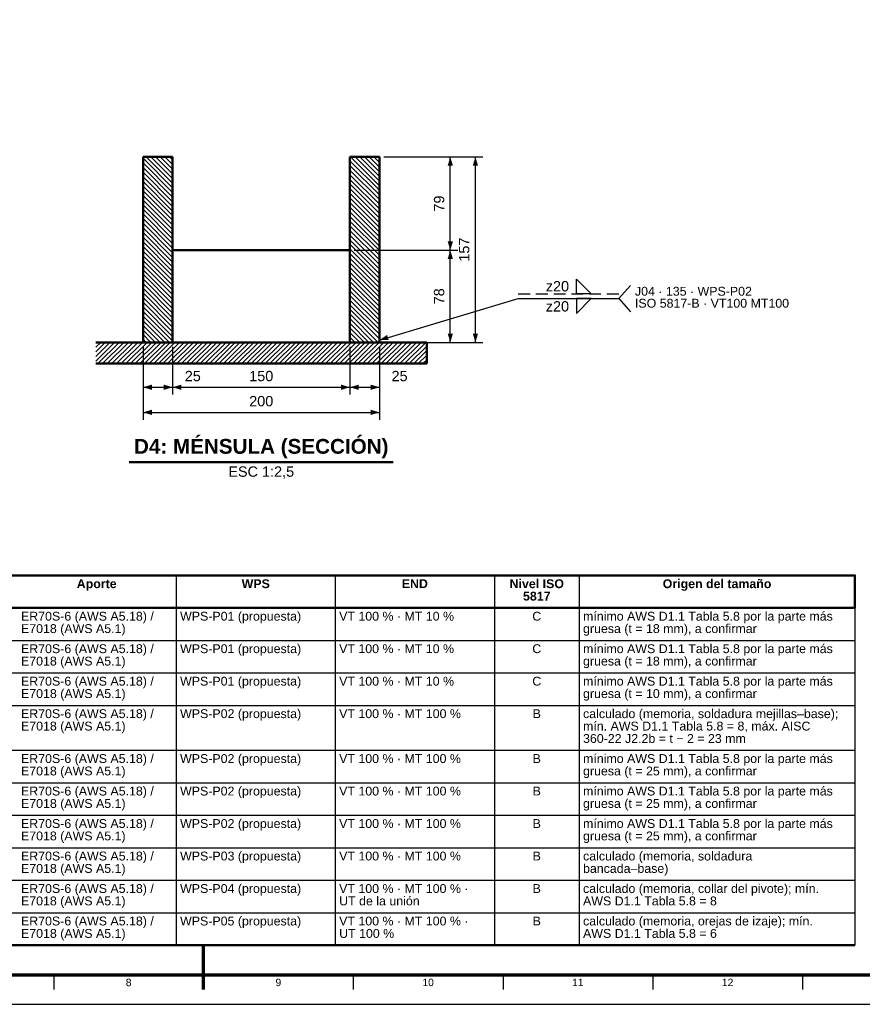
# Model space of a CAD drawing. Header units: millimetres. Extents: x 0 to 841, y 0 to 594.
# Tile 2 of 4: x 363 to 648, y 0 to 333. Entities that reach past the tile are written whole.
import ezdxf
from ezdxf.enums import TextEntityAlignment as Align

# ---------------------------------------------------------------- set-up
doc = ezdxf.new("R2010")
doc.units = ezdxf.units.MM
doc.linetypes.add('OCULTO', pattern=[6, 4, -2])
for name, color, linetype, lineweight in [('ACH', 7, 'CONTINUOUS', 13), ('COTA', 7, 'CONTINUOUS', 25), ('FINA', 7, 'CONTINUOUS', 25), ('MARCO', 7, 'CONTINUOUS', 70), ('OCU', 7, 'OCULTO', 25), ('TXT', 7, 'CONTINUOUS', 25), ('VIS', 7, 'CONTINUOUS', 50)]:
    doc.layers.add(name, color=color, linetype=linetype, lineweight=lineweight)
doc.styles.add('STD', font='LiberationSans-Regular.ttf')
doc.styles.add('STDB', font='LiberationSans-Bold.ttf')

msp = doc.modelspace()

# ---------------------------------------------------------------- hatches: boundary and pattern name
at = {"layer": 'ACH'}
h = msp.add_hatch(dxfattribs=at)
h.set_pattern_fill('ANSI31', scale=0.35, angle=90)
h.paths.add_polyline_path([(405.04, 224.11), (405.04, 286.91), (415.04, 286.91), (415.04, 224.11)])
h = msp.add_hatch(dxfattribs=at)
h.set_pattern_fill('ANSI31', scale=0.35, angle=90)
h.paths.add_polyline_path([(475.04, 224.11), (475.04, 286.91), (485.04, 286.91), (485.04, 224.11)])
h = msp.add_hatch(dxfattribs=at)
h.set_pattern_fill('ANSI31', scale=0.35)
h.paths.add_polyline_path([(389.04, 216.91), (389.04, 224.11), (501.04, 224.11), (501.04, 216.91)])

# ---------------------------------------------------------------- linework, layer by layer
at = {"layer": 'COTA'}
for p, q in [((486.54, 286.91), (511.54, 286.91)), ((486.54, 286.91), (520.04, 286.91)), ((509.04, 255.31), (509.04, 286.91)), ((517.54, 224.11), (517.54, 286.91)), ((476.54, 255.31), (511.54, 255.31)), ((476.54, 255.31), (511.54, 255.31)), ((509.04, 224.11), (509.04, 255.31)), ((566.04, 238.91), (570.04, 243.41)), ((485.04, 224.91), (532.04, 238.91)), ((532.04, 238.91), (566.04, 238.91)), ((566.04, 238.91), (570.04, 234.41)), ((486.54, 224.11), (511.54, 224.11)), ((486.54, 224.11), (520.04, 224.11)), ((405.04, 222.61), (405.04, 206.41)), ((405.04, 222.61), (405.04, 197.91)), ((415.04, 222.61), (415.04, 206.41)), ((415.04, 222.61), (415.04, 206.41)), ((475.04, 222.61), (475.04, 206.41)), ((475.04, 222.61), (475.04, 206.41)), ((485.04, 222.61), (485.04, 206.41)), ((485.04, 222.61), (485.04, 197.91)), ((405.04, 208.91), (415.04, 208.91)), ((415.04, 208.91), (475.04, 208.91)), ((475.04, 208.91), (485.04, 208.91)), ((405.04, 200.41), (485.04, 200.41))]:
    msp.add_line(p, q, dxfattribs=at)
for points in [[(551.74, 240.51), (551.74, 245.51), (556.74, 240.51)], [(551.74, 238.91), (551.74, 233.91), (556.74, 238.91)]]:
    msp.add_lwpolyline(points, close=True, dxfattribs=at)
for points in [[(509.04, 286.91), (508.14, 283.91), (509.94, 283.91)], [(517.54, 286.91), (516.64, 283.91), (518.44, 283.91)], [(509.04, 255.31), (509.94, 258.31), (508.14, 258.31)], [(509.04, 255.31), (508.14, 252.31), (509.94, 252.31)], [(509.04, 224.11), (509.94, 227.11), (508.14, 227.11)], [(517.54, 224.11), (518.44, 227.11), (516.64, 227.11)], [(485.04, 224.91), (488.17, 224.9), (487.65, 226.63)], [(405.04, 208.91), (408.04, 208.01), (408.04, 209.81)], [(415.04, 208.91), (412.04, 209.81), (412.04, 208.01)], [(415.04, 208.91), (418.04, 208.01), (418.04, 209.81)], [(475.04, 208.91), (472.04, 209.81), (472.04, 208.01)], [(475.04, 208.91), (478.04, 208.01), (478.04, 209.81)], [(485.04, 208.91), (482.04, 209.81), (482.04, 208.01)], [(405.04, 200.41), (408.04, 199.51), (408.04, 201.31)], [(485.04, 200.41), (482.04, 201.31), (482.04, 199.51)]]:
    msp.add_solid(points, dxfattribs=at)
at = {"layer": 'FINA'}
for p, q in [((416.27, 145.2), (416.27, 20)), ((470.11, 145.2), (470.11, 20)), ((523.95, 145.2), (523.95, 20)), ((552.67, 145.2), (552.67, 20)), ((646, 145.2), (646, 20)), ((25, 134.2), (646, 134.2)), ((25, 123.2), (646, 123.2)), ((25, 112.2), (646, 112.2)), ((25, 101.2), (646, 101.2)), ((25, 86), (646, 86)), ((25, 75), (646, 75)), ((25, 64), (646, 64)), ((25, 53), (646, 53)), ((25, 42), (646, 42)), ((25, 31), (646, 31)), ((374.81, 10), (374.81, 5)), ((425.5, 10), (425.5, 5)), ((476.19, 10), (476.19, 5)), ((526.88, 10), (526.88, 5)), ((577.56, 10), (577.56, 5)), ((628.25, 10), (628.25, 5))]:
    msp.add_line(p, q, dxfattribs=at)
msp.add_lwpolyline([(0, 0), (841, 0), (841, 594), (0, 594)], close=True, dxfattribs=at)
at = {"layer": 'MARCO'}
msp.add_line((425.5, 5), (425.5, 20), dxfattribs=at)
msp.add_lwpolyline([(20, 10), (831, 10), (831, 584), (20, 584)], close=True, dxfattribs=at)
at = {"layer": 'OCU'}
msp.add_line((532.04, 240.51), (566.04, 240.51), dxfattribs=at)
at = {"layer": 'VIS'}
for p, q in [((400.35, 183.51), (489.72, 183.51)), ((25, 20), (646, 20))]:
    msp.add_line(p, q, dxfattribs=at)
for points in [[(405.04, 224.11), (405.04, 286.91)], [(415.04, 286.91), (405.04, 286.91)], [(415.04, 224.11), (415.04, 286.91)], [(475.04, 224.11), (475.04, 286.91)], [(485.04, 286.91), (475.04, 286.91)], [(485.04, 224.11), (485.04, 286.91)], [(415.04, 255.31), (475.04, 255.31)], [(501.04, 224.11), (389.04, 224.11)], [(415.04, 224.11), (405.04, 224.11)], [(485.04, 224.11), (475.04, 224.11)], [(501.04, 216.91), (501.04, 224.11)], [(501.04, 216.91), (389.04, 216.91)]]:
    msp.add_lwpolyline(points, dxfattribs=at)
msp.add_lwpolyline([(25, 134.2), (646, 134.2), (646, 145.2), (25, 145.2)], close=True, dxfattribs=at)

# ---------------------------------------------------------------- texts
at = {"layer": 'TXT', "style": 'STD'}
for s, p in [('79', (508.04, 271.11)), ('157', (516.54, 255.51)), ('78', (508.04, 239.71))]:
    msp.add_text(s, height=3.5, rotation=90, dxfattribs=at).set_placement(p, align=Align.BOTTOM_CENTER)
for p in [(549.24, 243.11), (549.24, 236.31)]:
    msp.add_text('z20', height=3.5, dxfattribs=at).set_placement(p, align=Align.MIDDLE_RIGHT)
for s, p in [('J04 · 135 · WPS-P02', (571.54, 242.91)), ('ISO 5817-B · VT100 MT100', (571.54, 238.86))]:
    msp.add_text(s, height=3, dxfattribs=at).set_placement(p, align=Align.TOP_LEFT)
at = {"layer": 'TXT'}
for s, height, style, p in [('25', 3.5, 'STD', (421.87, 209.91)), ('150', 3.5, 'STD', (445.04, 209.91)), ('25', 3.5, 'STD', (491.87, 209.91)), ('200', 3.5, 'STD', (445.04, 201.41)), ('D4: MÉNSULA (SECCIÓN)', 5, 'STDB', (445.04, 184.91))]:
    msp.add_text(s, height=height, dxfattribs=dict(at, style=style)).set_placement(p, align=Align.BOTTOM_CENTER)
at = {"layer": 'TXT', "style": 'STD'}
msp.add_text('ESC 1:2,5', height=3.5, dxfattribs=at).set_placement((445.04, 182.11), align=Align.TOP_CENTER)
at = {"layer": 'TXT'}
for s, height, style, p in [('Aporte', 3, 'STDB', (389.34, 142.4)), ('WPS', 3, 'STDB', (443.19, 142.4)), ('END', 3, 'STDB', (497.03, 142.4)), ('Nivel ISO', 3, 'STDB', (538.31, 142.4)), ('Origen del tamaño', 3, 'STDB', (599.34, 142.4)), ('5817', 3, 'STDB', (538.31, 138.2)), ('C', 3, 'STD', (538.31, 131.4)), ('C', 3, 'STD', (538.31, 120.4)), ('C', 3, 'STD', (538.31, 109.4)), ('B', 3, 'STD', (538.31, 98.4)), ('B', 3, 'STD', (538.31, 83.2)), ('B', 3, 'STD', (538.31, 72.2)), ('B', 3, 'STD', (538.31, 61.2)), ('B', 3, 'STD', (538.31, 50.2)), ('B', 3, 'STD', (538.31, 39.2)), ('B', 3, 'STD', (538.31, 28.2)), ('8', 2.5, 'STD', (400.16, 7.4)), ('9', 2.5, 'STD', (450.84, 7.4)), ('10', 2.5, 'STD', (501.53, 7.4)), ('11', 2.5, 'STD', (552.22, 7.4)), ('12', 2.5, 'STD', (602.91, 7.4))]:
    msp.add_text(s, height=height, dxfattribs=dict(at, style=style)).set_placement(p, align=Align.MIDDLE_CENTER)
at = {"layer": 'TXT', "style": 'STD'}
for s, p in [('mínimo AWS D1.1 Tabla 5.8 por la parte más', (553.97, 131.4)), ('ER70S-6 (AWS A5.18) /', (363.72, 131.4)), ('WPS-P01 (propuesta)', (417.57, 131.4)), ('VT 100 % · MT 10 %', (471.41, 131.4)), ('E7018 (AWS A5.1)', (363.72, 127.2)), ('gruesa (t = 18 mm), a confirmar', (553.97, 127.2)), ('ER70S-6 (AWS A5.18) /', (363.72, 120.4)), ('WPS-P01 (propuesta)', (417.57, 120.4)), ('VT 100 % · MT 10 %', (471.41, 120.4)), ('mínimo AWS D1.1 Tabla 5.8 por la parte más', (553.97, 120.4)), ('E7018 (AWS A5.1)', (363.72, 116.2)), ('gruesa (t = 18 mm), a confirmar', (553.97, 116.2)), ('ER70S-6 (AWS A5.18) /', (363.72, 109.4)), ('WPS-P01 (propuesta)', (417.57, 109.4)), ('VT 100 % · MT 10 %', (471.41, 109.4)), ('mínimo AWS D1.1 Tabla 5.8 por la parte más', (553.97, 109.4)), ('E7018 (AWS A5.1)', (363.72, 105.2)), ('gruesa (t = 10 mm), a confirmar', (553.97, 105.2)), ('ER70S-6 (AWS A5.18) /', (363.72, 98.4)), ('WPS-P02 (propuesta)', (417.57, 98.4)), ('calculado (memoria, soldadura mejillas–base);', (553.97, 98.4)), ('VT 100 % · MT 100 %', (471.41, 98.4)), ('E7018 (AWS A5.1)', (363.72, 94.2)), ('mín. AWS D1.1 Tabla 5.8 = 8, máx. AISC', (553.97, 94.2)), ('360-22 J2.2b = t − 2 = 23 mm', (553.97, 90)), ('ER70S-6 (AWS A5.18) /', (363.72, 83.2)), ('WPS-P02 (propuesta)', (417.57, 83.2)), ('VT 100 % · MT 100 %', (471.41, 83.2)), ('mínimo AWS D1.1 Tabla 5.8 por la parte más', (553.97, 83.2)), ('E7018 (AWS A5.1)', (363.72, 79)), ('gruesa (t = 25 mm), a confirmar', (553.97, 79)), ('ER70S-6 (AWS A5.18) /', (363.72, 72.2)), ('WPS-P02 (propuesta)', (417.57, 72.2)), ('VT 100 % · MT 100 %', (471.41, 72.2)), ('mínimo AWS D1.1 Tabla 5.8 por la parte más', (553.97, 72.2)), ('E7018 (AWS A5.1)', (363.72, 68)), ('gruesa (t = 25 mm), a confirmar', (553.97, 68)), ('ER70S-6 (AWS A5.18) /', (363.72, 61.2)), ('WPS-P02 (propuesta)', (417.57, 61.2)), ('VT 100 % · MT 100 %', (471.41, 61.2)), ('mínimo AWS D1.1 Tabla 5.8 por la parte más', (553.97, 61.2)), ('E7018 (AWS A5.1)', (363.72, 57)), ('gruesa (t = 25 mm), a confirmar', (553.97, 57)), ('ER70S-6 (AWS A5.18) /', (363.72, 50.2)), ('WPS-P03 (propuesta)', (417.57, 50.2)), ('VT 100 % · MT 100 %', (471.41, 50.2)), ('calculado (memoria, soldadura', (553.97, 50.2)), ('E7018 (AWS A5.1)', (363.72, 46)), ('bancada–base)', (553.97, 46)), ('ER70S-6 (AWS A5.18) /', (363.72, 39.2)), ('WPS-P04 (propuesta)', (417.57, 39.2)), ('VT 100 % · MT 100 % ·', (471.41, 39.2)), ('calculado (memoria, collar del pivote); mín.', (553.97, 39.2)), ('E7018 (AWS A5.1)', (363.72, 35)), ('UT de la unión', (471.41, 35)), ('AWS D1.1 Tabla 5.8 = 8', (553.97, 35)), ('ER70S-6 (AWS A5.18) /', (363.72, 28.2)), ('WPS-P05 (propuesta)', (417.57, 28.2)), ('calculado (memoria, orejas de izaje); mín.', (553.97, 28.2)), ('VT 100 % · MT 100 % ·', (471.41, 28.2)), ('E7018 (AWS A5.1)', (363.72, 24)), ('UT 100 %', (471.41, 24)), ('AWS D1.1 Tabla 5.8 = 6', (553.97, 24))]:
    msp.add_text(s, height=3, dxfattribs=at).set_placement(p, align=Align.MIDDLE_LEFT)

doc.saveas('drawing.dxf')
